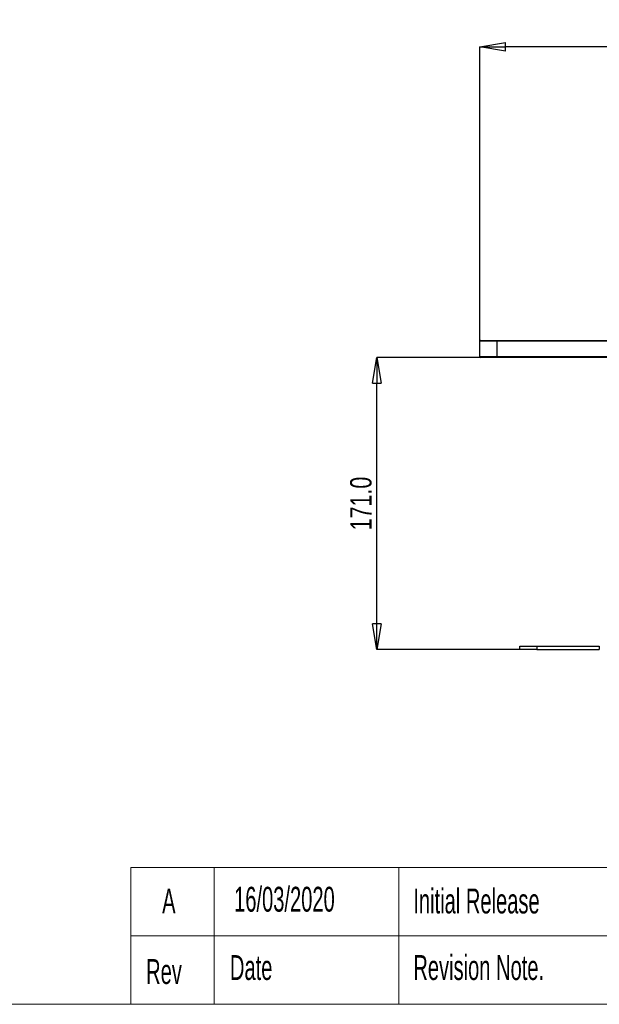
# Paper-space layout 'Sheet1' of a CAD drawing. Header units: millimetres. Extents: x -7 to 413, y -20 to 277.
# Tile 52 of 105: x 147 to 215, y -13 to 102. Entities that reach past the tile are written whole.
import ezdxf

# ---------------------------------------------------------------- set-up
doc = ezdxf.new("R2010")
doc.units = ezdxf.units.MM
doc.header["$PDSIZE"] = -1
doc.styles.add('SLDTEXTSTYLE0', font='TXT', dxfattribs={"width": 0.605})
doc.styles.add('SLDTEXTSTYLE1', font='TXT', dxfattribs={"width": 0.75})
doc.dimstyles.new('SLDDIMSTYLE1', dxfattribs={"dimtxt": 2.5, "dimasz": 3, "dimexe": 0, "dimexo": 0.0625, "dimtad": 1, "dimdec": 1, "dimlfac": 5, "dimrnd": 1e-09, "dimzin": 4, "dimdsep": 46, "dimtxsty": 'SLDTEXTSTYLE1', "dimblk1": 'CLOSED', "dimblk2": 'CLOSED', "dimsah": 1, "dimcen": 0.09, "dimadec": 0, "dimazin": 1, "dimtfac": 1, "dimtofl": 0, "dimtmove": 0, "dimatfit": 3, "dimldrblk": 'CLOSED', "dimfxl": 1, "dimfrac": 2, "dimtolj": 1, "dimtzin": 12, "dimarcsym": 0})

# ---------------------------------------------------------------- blocks, each defined once
blk = doc.blocks.new('_Closed')
at = {"color": 0, "linetype": 'ByBlock', "lineweight": -2}
for p, q in [((-1, 0.166667), (0, 0)), ((-1, 0.166667), (-1, -0.166667)), ((0, 0), (-1, -0.166667)), ((0, 0), (-1, 0))]:
    blk.add_line(p, q, dxfattribs=at)
blk = doc.blocks.new('_D_12')
at = {"color": 0, "linetype": 'Continuous', "lineweight": -2}
for p, q in [((201.3, 64.65), (201.3, 99.07)), ((321.9, 99.07), (204.3, 99.07)), ((324.9, 64.65), (324.9, 99.07))]:
    blk.add_line(p, q, dxfattribs=at)
at = {"layer": 'Defpoints', "color": 0}
for p in [(201.3, 99.07), (201.3, 64.59), (324.9, 64.59)]:
    blk.add_point(p, dxfattribs=at)
at = {"color": 0, "lineweight": -2, "xscale": 3, "yscale": 3, "zscale": 3, "rotation": 180}
blk.add_blockref('_Closed', (201.3, 99.07), dxfattribs=at)
at = {"color": 0, "lineweight": -2, "xscale": 3, "yscale": 3, "zscale": 3}
blk.add_blockref('_Closed', (324.9, 99.07), dxfattribs=at)
at = {"color": 0, "lineweight": 18, "insert": (263.1, 102.2), "char_height": 2.5, "attachment_point": 2, "style": 'SLDTEXTSTYLE1'}
blk.add_mtext('\\A1;618.0', dxfattribs=at)
blk = doc.blocks.new('_D_13')
at = {"color": 0, "linetype": 'Continuous', "lineweight": -2}
for p, q in [((205.54, 62.69), (189.25, 62.69)), ((189.25, 31.49), (189.25, 59.69)), ((205.94, 28.49), (189.25, 28.49))]:
    blk.add_line(p, q, dxfattribs=at)
at = {"layer": 'Defpoints', "color": 0}
for p in [(189.25, 62.69), (205.6, 62.69), (206, 28.49)]:
    blk.add_point(p, dxfattribs=at)
at = {"color": 0, "lineweight": -2, "xscale": 3, "yscale": 3, "zscale": 3}
for p, rotation in [((189.25, 62.69), 90), ((189.25, 28.49), 270)]:
    blk.add_blockref('_Closed', p, dxfattribs=dict(at, rotation=rotation))
at = {"color": 0, "lineweight": 18, "insert": (186.13, 45.59), "char_height": 2.5, "attachment_point": 2, "rotation": 90, "style": 'SLDTEXTSTYLE1'}
blk.add_mtext('\\A1;171.0', dxfattribs=at)

psp = doc.layouts.new('Sheet1')

# ---------------------------------------------------------------- linework, layer by layer
at = {"color": 7, "linetype": 'Continuous', "lineweight": 25}
for p, q in [((203.299, 64.588), (201.299, 64.588)), ((201.299, 62.788), (201.299, 64.588)), ((201.399, 64.688), (203.299, 64.688)), ((203.299, 64.588), (203.299, 64.688)), ((203.299, 64.688), (216.4, 64.688)), ((203.299, 64.588), (203.299, 62.788)), ((201.299, 62.788), (203.299, 62.788)), ((203.299, 62.688), (201.399, 62.688)), ((203.299, 62.688), (203.299, 62.788)), ((216.4, 62.688), (203.299, 62.688)), ((206, 28.488), (206, 28.888)), ((206, 28.888), (208, 28.888)), ((208, 28.888), (208, 28.488)), ((208, 28.888), (215.298, 28.888)), ((215.298, 28.888), (215.298, 28.488)), ((208, 28.488), (206, 28.488)), ((208, 28.488), (215.298, 28.488))]:
    psp.add_line(p, q, dxfattribs=at)
at = {"color": 8, "linetype": 'Continuous', "lineweight": 25}
for p, q in [((216.4, 64.588), (203.299, 64.588)), ((203.299, 62.788), (216.4, 62.788))]:
    psp.add_line(p, q, dxfattribs=at)
at = {"color": 7, "linetype": 'Continuous', "lineweight": 18}
for p, q in [((160.468, 2.949), (160.468, -13.051)), ((160.468, 2.949), (237.91, 2.949)), ((170.189, 2.949), (170.189, -13.051)), ((191.837, 2.949), (191.837, -13.051)), ((160.468, -5.051), (237.91, -5.051)), ((-0.09, -13.051), (405.91, -13.051))]:
    psp.add_line(p, q, dxfattribs=at)
at = {"color": 7, "linetype": 'Continuous', "lineweight": 25}
for centre, start, end in [((201.399, 64.588), 90, 180), ((201.399, 62.788), 180, 270)]:
    psp.add_arc(centre, 0.1, start, end, dxfattribs=at)

# ---------------------------------------------------------------- texts
at = {"color": 7, "linetype": 'Continuous', "lineweight": 0, "style": 'SLDTEXTSTYLE0'}
for s, insert, char_height, attachment_point in [('A', (164.903, 0.5), 2.91, 2), ('16/03/2020', (172.541, 0.708), 2.9104, 1), ('Initial Release', (193.524, 0.5), 2.91042, 1), ('Rev', (162.24, -7.76), 2.9104, 1), ('Date', (172.054, -7.291), 2.9104, 1), ('Revision Note.', (193.524, -7.291), 2.91042, 1)]:
    psp.add_mtext(s, dxfattribs=dict(at, insert=insert, char_height=char_height, attachment_point=attachment_point))

# ---------------------------------------------------------------- dimensions: what is measured, and where the dimension line sits
at = {"color": 7, "linetype": 'Continuous', "lineweight": 18}
dim = psp.add_linear_dim(base=(201.299, 99.073), p1=(324.899, 64.588), p2=(201.299, 64.588), dimstyle='SLDDIMSTYLE1', dxfattribs=at)
dim.commit()
dim.dimension.update_dxf_attribs({"geometry": '_D_12', "text_midpoint": (263.099, 99.073), "dimtype": 160})
dim = psp.add_linear_dim(base=(189.253, 62.688), p1=(206, 28.488), p2=(205.599, 62.688), angle=90, dimstyle='SLDDIMSTYLE1', dxfattribs=at)
dim.commit()
dim.dimension.update_dxf_attribs({"geometry": '_D_13', "text_midpoint": (189.253, 45.588), "dimtype": 160})

doc.saveas('drawing.dxf')
